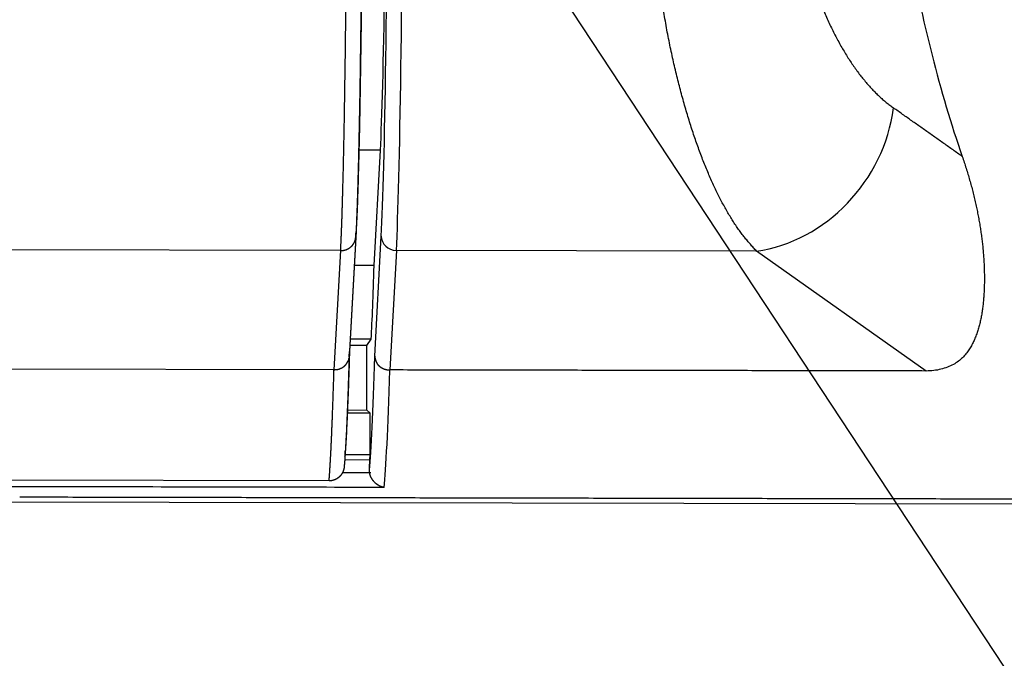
# Model space of a CAD drawing. Header units: millimetres. Extents: x 40090 to 187415, y -53271 to 40260.
# Tile 16 of 43: x 55924 to 55944, y 13765 to 13778. Entities that reach past the tile are written whole.
import ezdxf

# ---------------------------------------------------------------- set-up
doc = ezdxf.new("R2010")
doc.units = ezdxf.units.MM
doc.layers.add('AVM_projektor', color=6, linetype='Continuous')
doc.layers.add('AVM_reproduktor', color=6, linetype='Continuous')
doc.styles.add('AVM', font='arial.ttf')
doc.dimstyles.new('AVM-1_50', dxfattribs={"dimscale": 40, "dimtxt": 2.5, "dimasz": 2.5, "dimexe": 1.25, "dimexo": 0.625, "dimtad": 1, "dimdec": 0, "dimrnd": 1, "dimtxsty": 'AVM', "dimcen": 2.5, "dimclrd": 256, "dimclre": 256, "dimclrt": 256, "dimadec": 0, "dimazin": 0, "dimtfac": 1, "dimtdec": 0, "dimtmove": 0, "dimatfit": 3, "dimfxl": 0, "dimarcsym": 0})

# ---------------------------------------------------------------- blocks, each defined once
blk = doc.blocks.new('PT-FW430-bottom')
for p, q in [((215, 294.627), (215, 320.97)), ((212.363, 315.882), (209.986, 312.503)), ((209.986, 312.503), (209.986, 305.345)), ((209.986, 305.345), (212.363, 305.218)), ((207.993, 305.024), (207.993, 304.596)), ((210.288, 304.902), (207.993, 305.024)), ((212.089, 304.918), (209.701, 305.045)), ((210.288, 304.902), (210.288, 304.508)), ((211.75, 304.85), (211.75, 304.431)), ((211.879, 304.765), (211.75, 304.85)), ((211.879, 304.765), (211.879, 304.424)), ((213.16, 304.765), (211.879, 304.765)), ((213.219, 304.825), (213.16, 304.765)), ((213.16, 304.375), (213.16, 304.765)), ((213.219, 304.376), (213.219, 304.825)), ((213.219, 304.825), (214.046, 304.825)), ((214.046, 304.329), (214.046, 304.825)), ((214.046, 304.825), (214.147, 304.816)), ((214.147, 304.326), (214.147, 304.816)), ((209.613, 304.544), (211.995, 304.418)), ((209.726, 304.537), (212.104, 304.41)), ((212.36, 304.111), (209.993, 304.238)), ((209.993, 304.238), (209.993, 288.948)), ((212.36, 304.11), (212.36, 288.887)), ((214.57, 304.016), (214.57, 3.544))]:
    blk.add_line(p, q)
for centre, major_axis, ratio, start_param, end_param in [((197.919, 322.94), (-17.003, 0), 0.466301, 1.930863, 2.212501), ((207.135, 312.503), (-2.454, 1.726), 0.868752, 3.822088, 5.260813), ((200.484, 305.292), (-10, 0), 0.016931, 3.458427, 4.71242), ((209.701, 305.345), (-0.016, -0.3), 0.950096, 0.055974, 1.621332), ((200.484, 304.992), (-9.7, 0), 0.017455, 3.458427, 4.712421), ((197.92, 305.064), (-17.003, 0), 0.017147, 3.304243, 3.697326), ((199.444, 304.975), (-9, 0), 0.017455, 3.459478, 4.712392), ((197.924, 304.763), (-14.7, 0), 0.017455, 3.488176, 3.713099), ((197.92, 304.764), (-16.703, 0), 0.017455, 3.322153, 3.699472)]:
    blk.add_ellipse(centre, major_axis=major_axis, ratio=ratio, start_param=start_param, end_param=end_param)
for points, start_tangent, end_tangent in [([(214.9, 297.868), (214.9, 299.401), (214.9, 300.935), (214.9, 302.468), (214.9, 304.002), (214.9, 305.535), (214.9, 307.069), (214.9, 308.602), (214.9, 310.136), (214.9, 311.669), (214.9, 313.203), (214.9, 314.736), (214.9, 316.27), (214.9, 317.803), (214.9, 319.337), (214.9, 320.87)], (0.000001, 1), (0.000001, 1)), ([(208.097, 316.589), (208.215, 316.629), (208.332, 316.668), (208.449, 316.704), (208.566, 316.738), (208.681, 316.771), (208.796, 316.801), (208.911, 316.83), (209.025, 316.857), (209.138, 316.881), (209.25, 316.904), (209.362, 316.925), (209.473, 316.945), (209.583, 316.962), (209.692, 316.977), (209.801, 316.991), (209.909, 317.003), (210.016, 317.012), (210.122, 317.02), (210.228, 317.027), (210.333, 317.031), (210.436, 317.034), (210.539, 317.035), (210.641, 317.034), (210.742, 317.031), (210.842, 317.026), (210.941, 317.019), (211.039, 317.01), (211.136, 316.998), (211.231, 316.984), (211.325, 316.966), (211.418, 316.945), (211.509, 316.92), (211.599, 316.892), (211.688, 316.859), (211.775, 316.822), (211.859, 316.78), (211.942, 316.73), (212.021, 316.672), (212.097, 316.603), (212.169, 316.522), (212.232, 316.422), (212.286, 316.305), (212.327, 316.175), (212.354, 316.033), (212.363, 315.882)], (0.94428, 0.329142), (-0.00108, -0.999999)), ([(208.097, 316.589), (208.033, 316.498), (207.969, 316.407), (207.905, 316.316), (207.84, 316.224), (207.776, 316.133), (207.712, 316.042), (207.648, 315.951), (207.584, 315.86), (207.52, 315.769), (207.456, 315.677), (207.392, 315.586), (207.328, 315.495), (207.264, 315.404), (207.199, 315.313), (207.135, 315.222)], (-0.575184, -0.818024), (-0.575184, -0.818024)), ([(212.363, 315.882), (212.363, 315.171), (212.363, 314.46), (212.363, 313.749), (212.363, 313.038), (212.363, 312.328), (212.363, 311.617), (212.363, 310.906), (212.363, 310.195), (212.363, 309.484), (212.363, 308.773), (212.363, 308.062), (212.363, 307.351), (212.363, 306.64), (212.363, 305.929), (212.363, 305.218)], (0.00002, -1), (0.00002, -1)), ([(204.755, 313.652), (204.888, 313.702), (205.019, 313.752), (205.147, 313.804), (205.273, 313.858), (205.395, 313.913), (205.514, 313.969), (205.631, 314.027), (205.744, 314.085), (205.854, 314.145), (205.96, 314.206), (206.063, 314.268), (206.163, 314.331), (206.259, 314.395), (206.352, 314.459), (206.441, 314.525), (206.526, 314.591), (206.608, 314.658), (206.687, 314.726), (206.762, 314.795), (206.833, 314.865), (206.901, 314.935), (206.965, 315.006), (207.025, 315.077), (207.082, 315.149), (207.135, 315.222)], (0.941211, 0.33782), (0.575962, 0.817476)), ([(209.986, 312.503), (209.92, 312.443), (209.852, 312.383), (209.783, 312.324), (209.712, 312.265), (209.637, 312.206), (209.557, 312.148), (209.474, 312.09), (209.386, 312.033), (209.295, 311.976), (209.2, 311.92), (209.101, 311.864), (209, 311.809), (208.895, 311.755), (208.787, 311.701), (208.675, 311.648), (208.56, 311.595), (208.443, 311.544), (208.321, 311.493), (208.197, 311.442), (208.069, 311.393), (207.939, 311.344), (207.805, 311.296), (207.668, 311.249), (207.528, 311.203), (207.385, 311.158), (207.239, 311.113), (207.091, 311.07), (206.939, 311.027), (206.786, 310.985), (206.629, 310.945), (206.47, 310.905), (206.309, 310.866), (206.145, 310.829), (205.978, 310.792), (205.809, 310.757), (205.636, 310.723), (205.462, 310.691), (205.286, 310.659), (205.108, 310.627), (204.93, 310.596)], (-0.740885, -0.671632), (-0.985312, -0.170766)), ([(212.09, 304.918), (212.134, 304.926), (212.148, 304.929), (212.153, 304.931), (212.159, 304.932), (212.164, 304.934), (212.169, 304.935), (212.175, 304.937), (212.18, 304.939), (212.185, 304.941), (212.19, 304.942), (212.195, 304.944), (212.199, 304.946), (212.202, 304.947), (212.205, 304.948), (212.208, 304.95), (212.21, 304.951), (212.213, 304.952), (212.216, 304.954), (212.219, 304.955), (212.222, 304.957), (212.224, 304.958), (212.227, 304.96), (212.23, 304.962), (212.233, 304.963), (212.235, 304.965), (212.238, 304.967), (212.241, 304.969), (212.243, 304.97), (212.246, 304.972), (212.249, 304.974), (212.252, 304.977), (212.255, 304.979), (212.258, 304.982), (212.261, 304.985), (212.265, 304.988), (212.268, 304.991), (212.272, 304.995), (212.275, 304.998), (212.279, 305.002), (212.282, 305.006), (212.286, 305.01), (212.29, 305.015), (212.293, 305.019), (212.297, 305.023), (212.3, 305.028), (212.303, 305.032), (212.307, 305.037), (212.31, 305.042), (212.313, 305.046), (212.316, 305.051), (212.319, 305.056), (212.322, 305.061), (212.325, 305.066), (212.327, 305.071), (212.33, 305.076), (212.332, 305.082), (212.335, 305.087), (212.337, 305.092), (212.339, 305.098), (212.342, 305.103), (212.344, 305.108), (212.346, 305.114), (212.347, 305.119), (212.349, 305.125), (212.351, 305.131), (212.352, 305.136), (212.354, 305.142), (212.355, 305.148), (212.356, 305.153), (212.358, 305.159), (212.359, 305.165), (212.36, 305.171), (212.36, 305.176), (212.361, 305.182), (212.362, 305.188), (212.362, 305.194), (212.363, 305.2), (212.363, 305.206), (212.363, 305.211), (212.363, 305.217)], (0.98579, 0.167983), (0.008477, 0.999964)), ([(212.363, 305.218), (212.363, 305.218), (212.363, 305.218), (212.363, 305.218), (212.363, 305.218), (212.363, 305.218), (212.363, 305.218), (212.363, 305.218), (212.363, 305.218), (212.363, 305.218), (212.363, 305.218), (212.363, 305.218), (212.363, 305.218), (212.363, 305.217), (212.363, 305.217), (212.363, 305.217)], (0.00002, -1), (-0.00842, -0.999965)), ([(214.698, 305.114), (214.697, 305.108), (214.696, 305.102), (214.695, 305.096), (214.694, 305.091), (214.693, 305.086), (214.691, 305.08), (214.69, 305.075), (214.689, 305.071), (214.687, 305.066), (214.686, 305.062), (214.684, 305.058), (214.683, 305.053), (214.681, 305.048), (214.679, 305.043), (214.677, 305.038), (214.675, 305.033), (214.672, 305.029), (214.67, 305.024), (214.668, 305.019), (214.666, 305.015), (214.663, 305.01), (214.661, 305.005), (214.658, 305.001), (214.655, 304.996), (214.653, 304.992), (214.65, 304.987), (214.647, 304.983), (214.644, 304.978), (214.641, 304.974), (214.637, 304.969), (214.634, 304.965), (214.631, 304.96), (214.627, 304.956), (214.624, 304.951), (214.62, 304.947), (214.616, 304.942), (214.613, 304.938), (214.609, 304.934), (214.605, 304.93), (214.601, 304.925), (214.596, 304.921), (214.592, 304.917), (214.588, 304.913), (214.583, 304.909), (214.579, 304.905), (214.574, 304.901), (214.569, 304.897), (214.565, 304.893), (214.56, 304.889), (214.555, 304.886), (214.549, 304.882), (214.544, 304.878), (214.539, 304.875), (214.533, 304.871), (214.528, 304.868), (214.522, 304.865), (214.517, 304.861), (214.511, 304.858), (214.505, 304.855), (214.499, 304.852), (214.493, 304.849), (214.487, 304.846), (214.481, 304.844), (214.475, 304.841), (214.468, 304.838), (214.462, 304.836), (214.456, 304.834), (214.449, 304.832), (214.442, 304.83), (214.436, 304.828), (214.429, 304.826), (214.423, 304.824), (214.416, 304.823), (214.409, 304.821), (214.402, 304.82)], (-0.161508, -0.986871), (-0.986283, -0.165062)), ([(214.698, 305.111), (214.698, 302.486), (214.698, 299.86), (214.698, 297.235), (214.698, 294.61), (214.698, 291.985), (214.698, 289.36), (214.698, 286.735), (214.698, 284.11), (214.698, 281.484), (214.698, 278.859), (214.698, 276.234), (214.698, 273.609), (214.698, 270.984), (214.698, 268.359), (214.698, 265.733), (214.698, 263.108), (214.698, 260.483), (214.698, 257.858), (214.698, 255.233), (214.698, 252.608), (214.698, 249.983), (214.698, 247.357), (214.698, 244.732), (214.698, 242.107), (214.698, 239.482), (214.698, 236.857), (214.698, 234.232), (214.698, 231.606), (214.698, 228.981), (214.698, 226.356), (214.698, 223.731), (214.698, 221.106), (214.698, 218.481), (214.698, 215.856), (214.698, 213.23), (214.698, 210.605), (214.698, 207.98), (214.698, 205.355), (214.698, 202.73), (214.698, 200.105), (214.698, 197.48), (214.698, 194.854), (214.698, 192.229), (214.698, 189.604), (214.698, 186.979), (214.698, 184.354), (214.697, 181.729), (214.697, 179.103), (214.697, 176.478), (214.697, 173.853), (214.697, 171.228), (214.697, 168.603), (214.697, 165.978), (214.697, 163.353), (214.697, 160.727), (214.697, 158.102), (214.697, 155.477), (214.697, 152.852), (214.697, 150.227), (214.697, 147.602), (214.697, 144.976), (214.697, 142.351), (214.697, 139.726), (214.697, 137.101), (214.697, 134.476), (214.697, 131.851), (214.697, 129.226), (214.697, 126.6), (214.697, 123.975), (214.697, 121.35), (214.697, 118.725), (214.697, 116.1), (214.697, 113.475), (214.697, 110.849), (214.697, 108.224), (214.697, 105.599), (214.697, 102.974), (214.697, 100.349), (214.697, 97.724), (214.697, 95.099), (214.697, 92.473), (214.697, 89.848), (214.697, 87.223), (214.697, 84.598), (214.697, 81.973), (214.697, 79.348), (214.697, 76.723), (214.697, 74.097), (214.697, 71.472), (214.697, 68.847), (214.697, 66.222), (214.697, 63.597), (214.697, 60.972), (214.697, 58.346), (214.697, 55.721), (214.697, 53.096), (214.697, 50.471), (214.697, 47.846), (214.697, 45.221), (214.697, 42.596), (214.697, 39.97), (214.697, 37.345), (214.697, 34.72), (214.697, 32.095), (214.697, 29.47), (214.697, 26.845), (214.697, 24.219), (214.697, 21.594), (214.697, 18.969), (214.697, 16.344), (214.697, 13.719), (214.697, 11.094), (214.697, 8.469), (214.697, 5.843), (214.697, 3.218)], (-0.000004, -1), (-0.000004, -1)), ([(214.147, 304.816), (214.188, 304.816), (214.228, 304.816), (214.269, 304.816), (214.31, 304.816), (214.351, 304.816)], (1, 0), (1, 0)), ([(214.402, 304.82), (214.392, 304.819), (214.382, 304.818), (214.371, 304.818), (214.361, 304.817), (214.351, 304.816)], (-0.996569, -0.082762), (-0.996569, -0.082762)), ([(214.402, 304.283), (214.402, 304.301), (214.402, 304.319), (214.402, 304.337), (214.402, 304.354), (214.402, 304.372), (214.402, 304.39), (214.402, 304.408), (214.402, 304.426), (214.402, 304.443), (214.402, 304.461), (214.402, 304.479), (214.402, 304.496), (214.402, 304.514), (214.402, 304.531), (214.402, 304.548), (214.402, 304.565), (214.402, 304.583), (214.402, 304.6), (214.402, 304.617), (214.402, 304.633), (214.402, 304.65), (214.402, 304.667), (214.402, 304.683), (214.402, 304.699), (214.402, 304.716), (214.402, 304.732), (214.402, 304.747), (214.402, 304.763), (214.402, 304.779), (214.402, 304.846)], (0.000004, 1), (0.000004, 1)), ([(200.491, 304.66), (200.97, 304.66), (201.448, 304.659), (201.923, 304.658), (202.395, 304.656), (202.864, 304.655), (203.331, 304.652), (203.793, 304.65), (204.243, 304.646), (204.682, 304.643), (205.108, 304.639), (205.523, 304.635), (205.925, 304.63), (206.316, 304.625), (206.69, 304.62), (207.048, 304.615), (207.39, 304.609), (207.715, 304.603), (208.024, 304.596), (208.317, 304.589), (208.588, 304.582), (208.838, 304.575), (209.065, 304.568), (209.27, 304.56), (209.453, 304.552), (209.613, 304.544)], (1, 0.000038), (0.99862, -0.05251)), ([(200.491, 304.652), (200.55, 304.652), (200.61, 304.652), (200.67, 304.652), (200.73, 304.652), (200.789, 304.652), (200.849, 304.652), (200.909, 304.652), (200.968, 304.652), (201.028, 304.652), (201.087, 304.652), (201.147, 304.652), (201.206, 304.652), (201.265, 304.652), (201.325, 304.652), (201.384, 304.652), (201.443, 304.652), (201.502, 304.651), (201.561, 304.651), (201.62, 304.651), (201.679, 304.651), (201.738, 304.651), (201.797, 304.651), (201.856, 304.651), (201.915, 304.651), (201.974, 304.65), (202.033, 304.65), (202.091, 304.65), (202.15, 304.65), (202.209, 304.65), (202.267, 304.649), (202.326, 304.649), (202.384, 304.649), (202.443, 304.649), (202.501, 304.649), (202.56, 304.648), (202.618, 304.648), (202.676, 304.648), (202.734, 304.648), (202.793, 304.647), (202.851, 304.647), (202.909, 304.647), (202.967, 304.647), (203.024, 304.646), (203.082, 304.646), (203.139, 304.646), (203.196, 304.646), (203.253, 304.645), (203.31, 304.645), (203.367, 304.645), (203.424, 304.644), (203.48, 304.644), (203.537, 304.644), (203.593, 304.643), (203.649, 304.643), (203.705, 304.643), (203.761, 304.642), (203.816, 304.642), (203.872, 304.642), (203.927, 304.641), (203.982, 304.641), (204.037, 304.641), (204.092, 304.64), (204.147, 304.64), (204.202, 304.639), (204.256, 304.639), (204.311, 304.639), (204.365, 304.638), (204.419, 304.638), (204.473, 304.637), (204.527, 304.637), (204.58, 304.637), (204.634, 304.636), (204.687, 304.636), (204.74, 304.635), (204.793, 304.635), (204.846, 304.634), (204.899, 304.634), (204.952, 304.634), (205.004, 304.633), (205.057, 304.633), (205.109, 304.632), (205.161, 304.632), (205.213, 304.631), (205.265, 304.631), (205.316, 304.63), (205.368, 304.63), (205.419, 304.629), (205.47, 304.629), (205.521, 304.628), (205.572, 304.628), (205.623, 304.627), (205.674, 304.626), (205.724, 304.626), (205.774, 304.625), (205.824, 304.625), (205.874, 304.624), (205.924, 304.624), (205.974, 304.623), (206.023, 304.623), (206.072, 304.622), (206.121, 304.621), (206.17, 304.621), (206.218, 304.62), (206.266, 304.62), (206.314, 304.619), (206.362, 304.618), (206.41, 304.618), (206.457, 304.617), (206.504, 304.616), (206.551, 304.616), (206.598, 304.615), (206.644, 304.614), (206.69, 304.614), (206.736, 304.613), (206.781, 304.612), (206.826, 304.612), (206.871, 304.611), (206.916, 304.61), (206.961, 304.61), (207.005, 304.609), (207.049, 304.608), (207.092, 304.608), (207.136, 304.607), (207.179, 304.606), (207.221, 304.606), (207.264, 304.605), (207.306, 304.604), (207.348, 304.603), (207.39, 304.603), (207.431, 304.602), (207.473, 304.601), (207.514, 304.6), (207.554, 304.6), (207.595, 304.599), (207.635, 304.598), (207.675, 304.597), (207.714, 304.597), (207.754, 304.596), (207.793, 304.595), (207.832, 304.594), (207.87, 304.594), (207.909, 304.593), (207.947, 304.592), (207.984, 304.591), (208.022, 304.591), (208.059, 304.59), (208.096, 304.589), (208.133, 304.588), (208.169, 304.587), (208.205, 304.587), (208.241, 304.586), (208.277, 304.585), (208.312, 304.584), (208.347, 304.583), (208.382, 304.582), (208.417, 304.582), (208.451, 304.581), (208.485, 304.58), (208.519, 304.579), (208.552, 304.578), (208.585, 304.577), (208.618, 304.577), (208.651, 304.576), (208.683, 304.575), (208.715, 304.574), (208.747, 304.573), (208.778, 304.572), (208.809, 304.571), (208.84, 304.57), (208.87, 304.57), (208.9, 304.569), (208.93, 304.568), (208.96, 304.567), (208.989, 304.566), (209.017, 304.565), (209.046, 304.564), (209.074, 304.563), (209.101, 304.562), (209.129, 304.562), (209.156, 304.561), (209.183, 304.56), (209.209, 304.559), (209.235, 304.558), (209.261, 304.557), (209.286, 304.556), (209.311, 304.555), (209.336, 304.554), (209.361, 304.553), (209.385, 304.552), (209.409, 304.551), (209.432, 304.55), (209.455, 304.55), (209.478, 304.549), (209.5, 304.548), (209.523, 304.547), (209.544, 304.546), (209.566, 304.545), (209.587, 304.544), (209.607, 304.543), (209.627, 304.542), (209.645, 304.541), (209.661, 304.54), (209.674, 304.54), (209.694, 304.539), (209.727, 304.537)], (1, 0.000168), (0.998631, -0.052306)), ([(209.993, 304.238), (209.967, 304.239), (209.941, 304.24), (209.914, 304.241), (209.887, 304.243), (209.859, 304.244), (209.83, 304.245), (209.801, 304.247), (209.771, 304.248), (209.74, 304.249), (209.709, 304.25), (209.678, 304.252), (209.645, 304.253), (209.612, 304.254), (209.579, 304.255), (209.545, 304.256), (209.51, 304.258), (209.475, 304.259), (209.439, 304.26), (209.403, 304.261), (209.366, 304.263), (209.329, 304.264), (209.29, 304.265), (209.252, 304.266), (209.212, 304.267), (209.172, 304.268), (209.132, 304.27), (209.091, 304.271), (209.049, 304.272), (209.007, 304.273), (208.964, 304.274), (208.92, 304.275), (208.876, 304.277), (208.832, 304.278), (208.786, 304.279), (208.741, 304.28), (208.695, 304.281), (208.648, 304.282), (208.601, 304.283), (208.554, 304.284), (208.506, 304.285), (208.457, 304.286), (208.408, 304.288), (208.359, 304.289), (208.309, 304.29), (208.258, 304.291), (208.207, 304.292), (208.156, 304.293), (208.104, 304.294), (208.052, 304.295), (207.999, 304.296), (207.946, 304.297), (207.892, 304.298), (207.838, 304.299), (207.783, 304.3), (207.728, 304.301), (207.672, 304.302), (207.616, 304.303), (207.559, 304.304), (207.502, 304.305), (207.444, 304.306), (207.386, 304.307), (207.328, 304.308), (207.269, 304.308), (207.209, 304.309), (207.149, 304.31), (207.089, 304.311), (207.028, 304.312), (206.966, 304.313), (206.904, 304.314), (206.842, 304.315), (206.779, 304.316), (206.715, 304.316), (206.651, 304.317), (206.587, 304.318), (206.522, 304.319), (206.457, 304.32), (206.392, 304.321), (206.326, 304.321), (206.259, 304.322), (206.193, 304.323), (206.126, 304.324), (206.058, 304.325), (205.99, 304.325), (205.922, 304.326), (205.854, 304.327), (205.785, 304.327), (205.716, 304.328), (205.646, 304.329), (205.577, 304.33), (205.507, 304.33), (205.437, 304.331), (205.367, 304.332), (205.296, 304.332), (205.225, 304.333), (205.154, 304.333), (205.083, 304.334), (205.011, 304.335), (204.939, 304.335), (204.867, 304.336), (204.794, 304.336), (204.722, 304.337), (204.649, 304.338), (204.576, 304.338), (204.502, 304.339), (204.428, 304.339), (204.354, 304.34), (204.28, 304.34), (204.206, 304.341), (204.131, 304.341), (204.056, 304.342), (203.981, 304.342), (203.905, 304.343), (203.829, 304.343), (203.753, 304.344), (203.677, 304.344), (203.601, 304.344), (203.524, 304.345), (203.447, 304.345), (203.369, 304.346), (203.292, 304.346), (203.214, 304.346), (203.136, 304.347), (203.057, 304.347), (202.979, 304.348), (202.9, 304.348), (202.821, 304.348), (202.741, 304.349), (202.662, 304.349), (202.583, 304.349), (202.503, 304.349), (202.424, 304.35), (202.344, 304.35), (202.264, 304.35), (202.184, 304.35), (202.105, 304.351), (202.025, 304.351), (201.945, 304.351), (201.864, 304.351), (201.784, 304.352), (201.704, 304.352), (201.624, 304.352), (201.543, 304.352), (201.463, 304.352), (201.382, 304.352), (201.301, 304.352), (201.221, 304.353), (201.14, 304.353), (201.059, 304.353), (200.978, 304.353), (200.897, 304.353), (200.816, 304.353), (200.735, 304.353), (200.653, 304.353), (200.572, 304.353), (200.491, 304.353)], (-0.99868, 0.051363), (-1, -0.000163)), ([(209.726, 304.537), (209.703, 304.538), (209.681, 304.54), (209.658, 304.541), (209.635, 304.543), (209.613, 304.544)], (-0.997845, 0.065621), (-0.997845, 0.065621)), ([(209.992, 304.238), (209.992, 304.248), (209.992, 304.258), (209.991, 304.268), (209.99, 304.278), (209.988, 304.288), (209.987, 304.297), (209.985, 304.307), (209.982, 304.317), (209.98, 304.327), (209.977, 304.336), (209.974, 304.346), (209.97, 304.355), (209.966, 304.364), (209.962, 304.373), (209.958, 304.382), (209.953, 304.391), (209.948, 304.399), (209.943, 304.408), (209.937, 304.416), (209.931, 304.424), (209.925, 304.432), (209.919, 304.439), (209.913, 304.447), (209.906, 304.454), (209.899, 304.461), (209.892, 304.467), (209.884, 304.473), (209.877, 304.48), (209.869, 304.485), (209.861, 304.491), (209.853, 304.496), (209.845, 304.501), (209.836, 304.506), (209.828, 304.51), (209.819, 304.514), (209.81, 304.518), (209.801, 304.521), (209.792, 304.524), (209.783, 304.527), (209.774, 304.53), (209.764, 304.532), (209.755, 304.534), (209.745, 304.535), (209.736, 304.536), (209.726, 304.537)], (0.0051, 0.999987), (-0.99784, 0.065696)), ([(211.995, 304.418), (212.245, 304.41), (212.483, 304.403), (212.707, 304.396), (212.919, 304.388), (213.117, 304.381), (213.303, 304.373), (213.477, 304.365), (213.637, 304.358), (213.785, 304.35), (213.92, 304.342)], (0.999616, -0.027699), (0.998082, -0.061898)), ([(212.104, 304.41), (212.082, 304.412), (212.06, 304.413), (212.039, 304.415), (212.017, 304.416), (211.995, 304.418)], (-0.997811, 0.066137), (-0.997811, 0.066137)), ([(212.104, 304.41), (212.122, 304.409), (212.141, 304.409), (212.159, 304.408), (212.178, 304.408), (212.196, 304.407), (212.214, 304.407), (212.232, 304.406), (212.251, 304.406), (212.269, 304.405), (212.287, 304.405), (212.305, 304.404), (212.322, 304.404), (212.34, 304.403), (212.358, 304.403), (212.376, 304.402)], (0.999618, -0.027626), (0.999559, -0.0297)), ([(212.36, 304.116), (212.359, 304.131), (212.357, 304.146), (212.356, 304.161), (212.355, 304.172), (212.354, 304.175), (212.354, 304.178), (212.353, 304.18), (212.353, 304.183), (212.352, 304.186), (212.352, 304.189), (212.351, 304.192), (212.35, 304.194), (212.35, 304.197), (212.349, 304.2), (212.348, 304.203), (212.347, 304.205), (212.347, 304.208), (212.346, 304.211), (212.345, 304.213), (212.344, 304.216), (212.343, 304.219), (212.342, 304.222), (212.341, 304.224), (212.339, 304.229), (212.337, 304.235), (212.335, 304.24), (212.332, 304.245), (212.33, 304.25), (212.328, 304.255), (212.325, 304.26), (212.323, 304.265), (212.32, 304.269), (212.318, 304.274), (212.315, 304.278), (212.312, 304.283), (212.309, 304.287), (212.307, 304.291), (212.304, 304.296), (212.301, 304.3), (212.298, 304.304), (212.295, 304.308), (212.292, 304.312), (212.289, 304.315), (212.285, 304.319), (212.282, 304.323), (212.278, 304.327), (212.275, 304.33), (212.271, 304.334), (212.268, 304.337), (212.264, 304.341), (212.26, 304.344), (212.256, 304.347), (212.253, 304.35), (212.249, 304.353), (212.245, 304.355), (212.242, 304.358), (212.238, 304.36), (212.235, 304.362), (212.231, 304.364), (212.228, 304.365), (212.224, 304.366), (212.222, 304.369), (212.219, 304.373), (212.215, 304.376), (212.211, 304.379), (212.206, 304.381), (212.201, 304.383), (212.197, 304.384), (212.192, 304.386), (212.187, 304.388), (212.183, 304.389), (212.18, 304.391), (212.178, 304.392), (212.176, 304.394), (212.176, 304.396), (212.177, 304.399), (212.179, 304.402), (212.163, 304.403), (212.152, 304.403), (212.147, 304.404), (212.145, 304.405), (212.143, 304.406), (212.141, 304.407), (212.135, 304.408), (212.125, 304.409)], (-0.069839, 0.997558), (-0.999531, 0.030617)), ([(212.376, 304.402), (212.413, 304.401), (212.45, 304.4), (212.486, 304.399), (212.522, 304.398), (212.558, 304.397), (212.594, 304.395), (212.63, 304.394), (212.665, 304.393), (212.699, 304.392), (212.734, 304.391), (212.768, 304.39), (212.802, 304.389), (212.836, 304.387), (212.869, 304.386), (212.902, 304.385), (212.935, 304.384), (212.967, 304.383), (213, 304.382), (213.032, 304.381), (213.063, 304.379), (213.094, 304.378), (213.125, 304.377), (213.156, 304.376), (213.187, 304.375), (213.217, 304.374), (213.247, 304.372), (213.276, 304.371), (213.305, 304.37), (213.334, 304.369), (213.363, 304.368), (213.391, 304.367), (213.419, 304.365), (213.447, 304.364), (213.474, 304.363), (213.502, 304.362)], (0.999559, -0.029699), (0.999023, -0.044193)), ([(213.502, 304.362), (213.53, 304.361), (213.557, 304.359), (213.585, 304.358), (213.612, 304.357), (213.639, 304.355), (213.665, 304.354), (213.691, 304.353), (213.717, 304.352), (213.742, 304.35), (213.767, 304.349), (213.792, 304.348), (213.817, 304.347), (213.841, 304.345), (213.864, 304.344), (213.888, 304.343), (213.911, 304.342), (213.933, 304.34), (213.956, 304.339), (213.978, 304.338), (213.999, 304.336), (214.021, 304.335), (214.042, 304.334), (214.062, 304.332), (214.082, 304.331), (214.102, 304.33), (214.122, 304.329), (214.141, 304.327), (214.16, 304.326), (214.178, 304.325), (214.197, 304.323), (214.214, 304.322), (214.232, 304.321), (214.249, 304.319), (214.266, 304.318), (214.282, 304.317)], (0.999023, -0.044191), (0.996738, -0.08071)), ([(214.085, 304.331), (214.06, 304.333), (214.036, 304.334), (214.011, 304.336), (213.987, 304.337), (213.962, 304.339)], (-0.997913, 0.064571), (-0.997913, 0.064571)), ([(214.282, 304.317), (214.288, 304.316), (214.293, 304.316), (214.298, 304.315), (214.304, 304.315), (214.309, 304.314), (214.314, 304.313), (214.32, 304.312), (214.325, 304.311), (214.33, 304.31), (214.335, 304.309), (214.341, 304.307), (214.346, 304.306), (214.351, 304.305), (214.356, 304.303), (214.361, 304.301), (214.366, 304.3), (214.371, 304.298), (214.377, 304.296), (214.382, 304.294), (214.387, 304.292), (214.391, 304.29), (214.396, 304.287), (214.401, 304.285), (214.406, 304.282), (214.411, 304.28), (214.415, 304.277), (214.42, 304.275), (214.425, 304.272), (214.429, 304.269), (214.434, 304.266), (214.438, 304.263), (214.443, 304.26), (214.447, 304.257), (214.451, 304.254), (214.456, 304.25), (214.46, 304.247), (214.464, 304.244), (214.468, 304.24), (214.472, 304.236), (214.476, 304.233), (214.48, 304.229), (214.484, 304.225), (214.487, 304.221), (214.491, 304.217), (214.495, 304.213), (214.498, 304.209), (214.502, 304.205), (214.505, 304.201), (214.508, 304.197), (214.512, 304.193), (214.515, 304.188), (214.518, 304.184), (214.521, 304.179), (214.524, 304.175), (214.527, 304.17), (214.529, 304.166), (214.532, 304.161), (214.535, 304.156), (214.537, 304.151), (214.54, 304.147), (214.542, 304.142), (214.544, 304.137), (214.546, 304.132), (214.548, 304.127), (214.55, 304.122), (214.552, 304.117), (214.554, 304.112), (214.556, 304.107), (214.557, 304.102), (214.559, 304.096), (214.56, 304.091), (214.561, 304.086), (214.563, 304.081), (214.564, 304.076), (214.565, 304.07), (214.566, 304.065), (214.567, 304.06), (214.567, 304.054), (214.568, 304.049), (214.569, 304.043), (214.569, 304.038), (214.569, 304.033), (214.57, 304.027), (214.57, 304.022), (214.57, 304.016)], (0.997918, -0.064502), (0.000033, -1)), ([(212.36, 304.11), (212.36, 304.11), (212.36, 304.11), (212.36, 304.11), (212.36, 304.11), (212.36, 304.11), (212.36, 304.111), (212.36, 304.111), (212.36, 304.111), (212.36, 304.111), (212.36, 304.111), (212.36, 304.111), (212.36, 304.111), (212.36, 304.111), (212.36, 304.111), (212.36, 304.111)], (0, 1), (0.00656, 0.999978)), ([(214.57, 304.016), (214.547, 304.018), (214.524, 304.02), (214.5, 304.022), (214.475, 304.024), (214.45, 304.025), (214.424, 304.027), (214.397, 304.029), (214.37, 304.031), (214.342, 304.032), (214.314, 304.034), (214.284, 304.036), (214.254, 304.038), (214.224, 304.04), (214.192, 304.041), (214.16, 304.043), (214.128, 304.045), (214.095, 304.047), (214.061, 304.048), (214.026, 304.05), (213.991, 304.052), (213.955, 304.054), (213.919, 304.055), (213.881, 304.057), (213.844, 304.059), (213.805, 304.06), (213.766, 304.062), (213.726, 304.064), (213.686, 304.066), (213.645, 304.067), (213.603, 304.069), (213.561, 304.071), (213.518, 304.072), (213.474, 304.074), (213.43, 304.076), (213.385, 304.077), (213.34, 304.079), (213.294, 304.081), (213.247, 304.083), (213.2, 304.084), (213.152, 304.086), (213.103, 304.087), (213.054, 304.089), (213.005, 304.091), (212.954, 304.092), (212.903, 304.094), (212.852, 304.096), (212.799, 304.097), (212.747, 304.099), (212.693, 304.1), (212.639, 304.102), (212.585, 304.104), (212.529, 304.105), (212.474, 304.107), (212.417, 304.108), (212.36, 304.11)], (-0.996733, 0.080765), (-0.999627, 0.027296))]:
    blk.add_spline(points, degree=3, dxfattribs=dict(start_tangent=start_tangent, end_tangent=end_tangent))

msp = doc.modelspace()

# ---------------------------------------------------------------- block references
at = {"layer": 'AVM_projektor', "rotation": 269.8895464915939}
msp.add_blockref('PT-FW430-bottom', (55626.686, 13983.842), dxfattribs=at)

# ---------------------------------------------------------------- leaders
at = {"layer": 'AVM_reproduktor', "annotation_type": 0, "has_hookline": 1, "hookline_direction": 0, "text_width": 371.112}
msp.add_leader([(55840.427, 13921.759), (56170.966, 13420.012), (56230.966, 13420.012)], dimstyle='AVM-1_50', override={"dimasz": 1.5, "dimgap": 0.625, "dimtad": 0, "dimclrd": 6}, dxfattribs=at)

doc.saveas('drawing.dxf')
